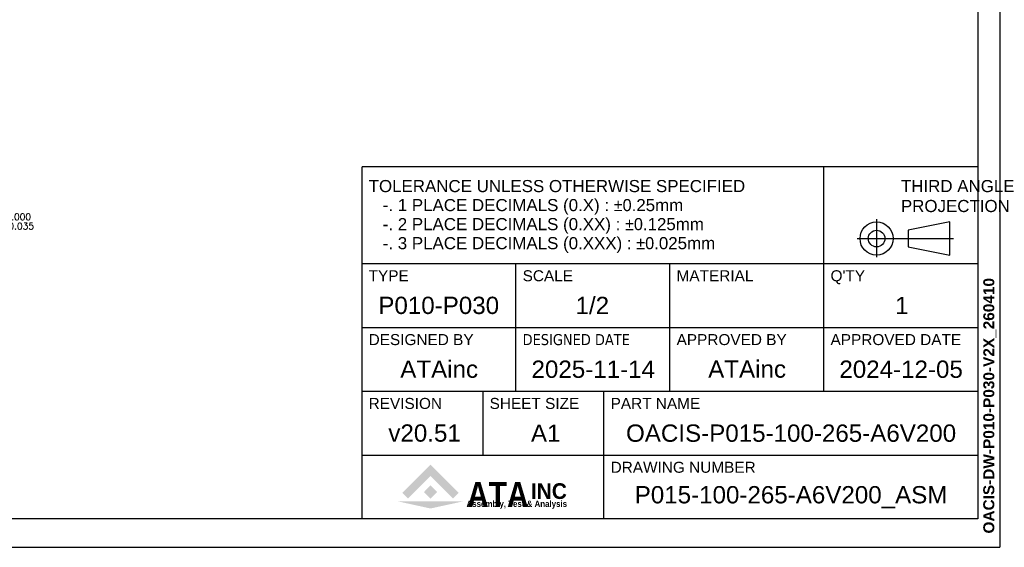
# Model space of a CAD drawing. Extents: x 22980 to 24665, y -7827 to -6639.
# Tile 6 of 20: x 24038 to 24665, y -7827 to -7491. Entities that reach past the tile are written whole.
import ezdxf
from ezdxf.enums import TextEntityAlignment as Align

# ---------------------------------------------------------------- set-up
doc = ezdxf.new("R2010")
doc.units = 0
doc.header["$LTSCALE"] = 25.4
doc.layers.get('0').update_dxf_attribs({"linetype": 'CONTINUOUS'})
doc.layers.get('Defpoints').update_dxf_attribs({"linetype": 'CONTINUOUS'})
doc.layers.add('ATA-DIM', color=252, linetype='CONTINUOUS', lineweight=25)
doc.layers.add('ATA-TEXT', color=7, linetype='CONTINUOUS')
doc.styles.get("Standard").update_dxf_attribs({"font": 'simplex.shx'})
doc.styles.add('주 문자 (ISO)', font='arial.ttf')
doc.dimstyles.new('ata_A1', dxfattribs={"dimtxt": 4.2, "dimasz": 4.2, "dimexe": 2, "dimexo": 2, "dimgap": 2, "dimtad": 0, "dimtih": 1, "dimtoh": 1, "dimdec": 6, "dimdsep": 46, "dimtxsty": 'Standard', "dimcen": 0, "dimclrd": 252, "dimclre": 252, "dimclrt": 4, "dimadec": 6, "dimazin": 2, "dimtfac": 1, "dimtdec": 6, "dimtofl": 0, "dimtmove": 0, "dimatfit": 3, "dimfxl": 0, "dimtolj": 1, "dimtzin": 0, "dimlwd": 0, "dimlwe": 0, "dimarcsym": 0})

# ---------------------------------------------------------------- blocks, each defined once
blk = doc.blocks.new('*D19393')
at = {"layer": 'ATA-DIM', "color": 252, "lineweight": 0}
for p, q in [((23839.46, -7569.53), (24027.58, -7569.53)), ((24023.58, -7577.93), (24023.58, -7610.63)), ((24023.58, -7661.13), (24023.58, -7628.43)), ((23839.46, -7669.53), (24027.58, -7669.53))]:
    blk.add_line(p, q, dxfattribs=at)
at = {"layer": 'ATA-DIM', "color": 252}
for points in [[(24024.98, -7577.93), (24022.18, -7577.93), (24023.58, -7569.53)], [(24022.18, -7661.13), (24024.98, -7661.13), (24023.58, -7669.53)]]:
    blk.add_solid(points, dxfattribs=at)
at = {"layer": 'Defpoints', "color": 0}
for p in [(23835.46, -7569.53), (23835.46, -7669.53), (24023.58, -7669.53)]:
    blk.add_point(p, dxfattribs=at)
at = {"layer": 'ATA-DIM', "color": 4, "ltscale": 0.2, "insert": (23997.62, -7614.63), "char_height": 8.4, "attachment_point": 1}
blk.add_mtext('\\A1;%%C100{\\H4.200000;\\S 0.000^ -0.035;}', dxfattribs=at)
blk = doc.blocks.new('ata-Title-A1-002')
for color, points in [(176, [(14.63, 6.49), (12.84, 8.28), (21.79, 17.23), (30.75, 8.28), (28.96, 6.49), (21.79, 13.66)]), (30, [(21.79, 10.66), (23.88, 8.57), (21.79, 6.49), (19.71, 8.57)]), (9, [(32.34, 5.64), (21.79, 3.34), (11.25, 5.64)])]:
    blk.add_hatch(color=color).paths.add_polyline_path(points)
at = {"color": 253}
for p, q in [((0, 0), (0, 112)), ((196, 112), (0, 112)), ((147, 40.6), (147, 112)), ((196, 112), (196, 0)), ((0, 81.2), (196, 81.2)), ((49, 40.6), (49, 81.2)), ((98, 40.6), (98, 81.2)), ((0, 60.9), (196, 60.9)), ((0, 40.6), (196, 40.6)), ((38.5, 20.3), (38.5, 40.6)), ((77, 0), (77, 40.6)), ((0, 20.3), (196, 20.3)), ((196, 0), (0, 0))]:
    blk.add_line(p, q, dxfattribs=at)
for p, q in [((163.75, 95.32), (163.75, 83.26)), ((187.03, 94.45), (173.85, 91.82)), ((187.03, 83.91), (187.03, 94.45)), ((173.85, 91.82), (173.85, 86.55)), ((157.57, 89.18), (188.27, 89.18)), ((173.85, 86.55), (187.03, 83.91)), ((0, 81.2), (196, 81.2))]:
    blk.add_line(p, q)
for radius in [5.27, 2.64]:
    blk.add_circle((163.75, 89.18), radius)
at = {"char_height": 3.85, "attachment_point": 1, "style": '주 문자 (ISO)'}
for s, insert, line_spacing_factor in [('TOLERANCE UNLESS OTHERWISE SPECIFIED\\P   -. 1 PLACE DECIMALS (0.X) : {\\fAIGDT|b0|i0|c2|p2;`0}.25mm\\P   -. 2 PLACE DECIMALS (0.XX) : {\\fAIGDT|b0|i0|c2|p2;`0}.125mm \\P   -. 3 PLACE DECIMALS (0.XXX) : {\\fAIGDT|b0|i0|c2|p2;`0}.025mm', (2.11, 107.8), 0.942857), ('THIRD ANGLE\\PPROJECTION', (171.5, 107.8), 0.987884)]:
    blk.add_mtext(s, dxfattribs=dict(at, insert=insert, line_spacing_factor=line_spacing_factor))
at = {"char_height": 3.5, "attachment_point": 1, "style": '주 문자 (ISO)'}
for s, insert in [('TYPE', (2.1, 79.1)), ('SCALE', (51.11, 79.1)), ('MATERIAL', (100.1, 79.1)), ("Q'TY", (149.1, 79.1)), ('DESIGNED BY', (2.1, 58.8)), ('{\\fTahoma|b0|i0|c0|p34;DESIGNED \\fTahoma|b0|i0|c129|p34;DATE}', (51.1, 58.8)), ('APPROVED BY', (100.11, 58.8)), ('APPROVED DATE', (149.1, 58.8)), ('REVISION', (2.1, 38.5)), ('SHEET SIZE', (40.6, 38.5)), ('PART NAME', (79.11, 38.5)), ('DRAWING NUMBER', (79.11, 18.2))]:
    blk.add_mtext(s, dxfattribs=dict(at, insert=insert))
at = {"color": 176, "insert": (33.46, 3.77), "char_height": 8, "width": 37.1563, "attachment_point": 7, "line_spacing_factor": 0.5, "style": '주 문자 (ISO)'}
blk.add_mtext('{\\fArial|b1|i0|c0|p34;\\W0.85;ATA}', dxfattribs=at)
at = {"color": 9, "style": '주 문자 (ISO)'}
for s, insert, char_height, attachment_point in [('{\\fArial|b1|i0|c0|p34;\\W0.95;INC}', (53.76, 6.3), 5, 7), ('{\\fArial|b1|i0|c0|p34;\\W0.9;Assembly, Test & Analysis}', (49.25, 5.84), 2, 2)]:
    blk.add_mtext(s, dxfattribs=dict(at, insert=insert, char_height=char_height, attachment_point=attachment_point))
at = {"style": '주 문자 (ISO)'}
for tag, p in [('TYPE_001', (24.5, 67.9)), ('SCALE_001', (73.5, 67.9)), ('MATERIAL_001', (122.5, 67.9)), ('QTY_001', (171.5, 67.9)), ('DESIGNED_BY_001', (24.5, 47.6)), ('APPROVED_BY_001', (122.5, 47.64)), ('APPROVED_DATE_001', (171.5, 47.6)), ('REVISION_001', (19.25, 27.3)), ('SHEET_SIZE_001', (57.75, 27.3)), ('PART_NAME_001', (136.5, 27.3)), ('DRAWING_NUMBER_001', (136.5, 7))]:
    blk.add_attdef(tag, text='', height=5.5, dxfattribs=at).set_placement(p, align=Align.MIDDLE_CENTER)
at = {"color": 7, "style": '주 문자 (ISO)'}
blk.add_attdef('DESIGNED_DATE_001', text='', height=5.5, dxfattribs=at).set_placement((73.5, 47.6), align=Align.MIDDLE_CENTER)
blk = doc.blocks.new('ata-Border-A1-002')
at = {"color": 253, "ltscale": 0.5}
for p in [(841, 594), (0, 0)]:
    blk.add_line(p, (841, 0), dxfattribs=at)
for p, q in [((834, 585), (834, 9)), ((834, 9), (7, 9))]:
    blk.add_line(p, q)

msp = doc.modelspace()

# ---------------------------------------------------------------- block references
at = {"xscale": 2, "yscale": 2, "zscale": 2}
msp.add_blockref('ata-Border-A1-002', (22980.1379207, -7826.9019827), dxfattribs=at)
msp.add_blockref('ata-Border-A1-002', (22980.1379207, -7826.9019827), dxfattribs=at)
ref = msp.add_blockref('ata-Title-A1-002', (24256.1379207, -7808.9019827), dxfattribs=dict(xscale=2, yscale=2, zscale=2))
ref.add_attrib('SCALE_001', '1/2', (24392.0389207, -7678.5964827), dxfattribs={"height": 11, "style": '주 문자 (ISO)'})
ref.add_attrib('TYPE_001', 'P010-P030', (24266.5059207, -7678.5304827), dxfattribs={"height": 11, "style": '주 문자 (ISO)'})
ref.add_attrib('DESIGNED_BY_001', 'ATAinc', (24280.4649207, -7719.1139827), dxfattribs={"height": 11, "style": '주 문자 (ISO)'})
ref.add_attrib('DESIGNED_DATE_001', '2025-11-14', (24364.0219207, -7719.1304827), dxfattribs={"color": 7, "height": 11, "style": '주 문자 (ISO)'})
ref.add_attrib('APPROVED_BY_001', 'ATAinc', (24476.4649207, -7719.0384832), dxfattribs={"height": 11, "style": '주 문자 (ISO)'})
ref.add_attrib('APPROVED_DATE_001', '2024-12-05', (24559.9614207, -7719.1304827), dxfattribs={"height": 11, "style": '주 문자 (ISO)'})
ref.add_attrib('PART_NAME_001', 'OACIS-P015-100-265-A6V200', (24424.1704207, -7759.8019827), dxfattribs={"height": 11, "style": '주 문자 (ISO)'})
ref.add_attrib('DRAWING_NUMBER_001', 'P015-100-265-A6V200_ASM', (24429.7034207, -7798.9719827), dxfattribs={"height": 11, "style": '주 문자 (ISO)'})
ref.add_attrib('QTY_001', '1', (24595.4419207, -7678.6239827), dxfattribs={"height": 11, "style": '주 문자 (ISO)'})
ref.add_attrib('REVISION_001', 'v20.51', (24272.9019207, -7759.7304827), dxfattribs={"height": 11, "style": '주 문자 (ISO)'})
ref.add_attrib('SHEET_SIZE_001', 'A1', (24363.6574207, -7759.8239827), dxfattribs={"color": 7, "height": 11, "style": '주 문자 (ISO)'})

# ---------------------------------------------------------------- texts
at = {"layer": 'ATA-TEXT', "color": 7, "insert": (24651.5588185, -7818.14282), "char_height": 3.5, "attachment_point": 1, "rotation": 90, "line_spacing_factor": 0.257143, "style": '주 문자 (ISO)'}
msp.add_mtext('{\\fArial|b1|i0|c129|p34;\\H2.00000x;OACIS-DW-P010-P030-V2X_260410}', dxfattribs=at)

# ---------------------------------------------------------------- dimensions: what is measured, and where the dimension line sits
at = {"layer": 'ATA-DIM'}
dim = msp.add_linear_dim(base=(24023.576843, -7669.5326569), p1=(23835.4601636, -7569.5326569), p2=(23835.4601636, -7669.5326569), angle=90, text='%%C<>', dimstyle='ata_A1', override={"dimscale": 2, "dimdec": 3, "dimtol": 1, "dimlim": 0, "dimtp": 0, "dimtm": 0.035, "dimtfac": 0.5, "dimtdec": 3, "dimtolj": 1, "dimtzin": 0}, dxfattribs=at)
dim.commit()
dim.dimension.update_dxf_attribs({"geometry": '*D19393', "text_midpoint": (24023.576843, -7619.5326569), "dimtype": 160})

doc.saveas('drawing.dxf')
